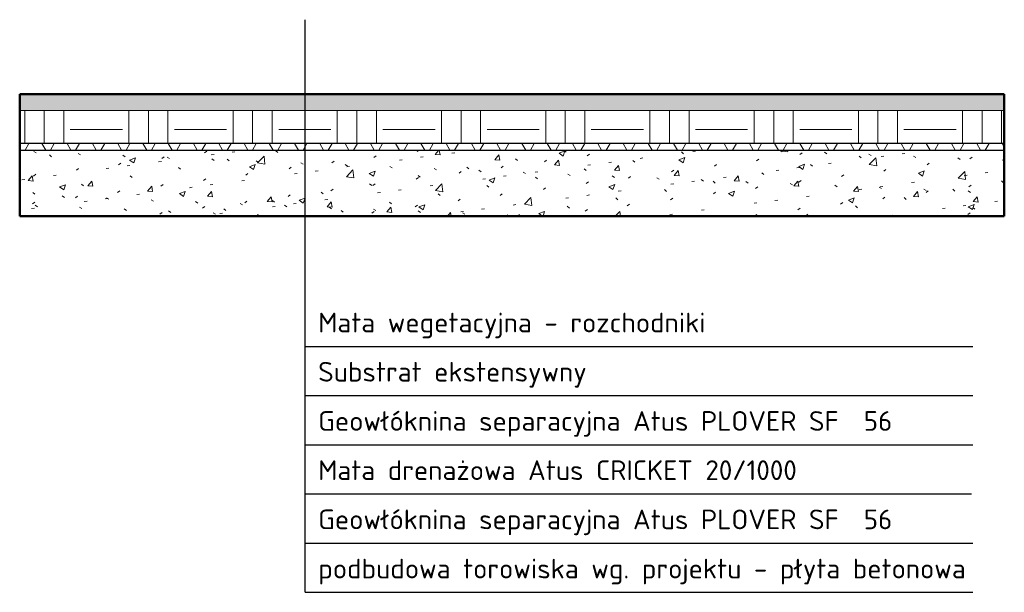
# Model space of a CAD drawing. Header units: millimetres. Extents: x -16511 to -13511, y -1172 to 574.
import ezdxf

# ---------------------------------------------------------------- set-up
doc = ezdxf.new("R2010")
doc.units = ezdxf.units.MM
for name, color, linetype, lineweight in [('A-FLOR', 192, 'Continuous', 18), ('A-FLOR-MCUT', 51, 'Continuous', 18), ('A-FLOR-PATT', 8, 'Continuous', 50)]:
    doc.layers.add(name, color=color, linetype=linetype, lineweight=lineweight)

msp = doc.modelspace()

# ---------------------------------------------------------------- hatches: boundary and pattern name
at = {"layer": 'A-FLOR-PATT', "lineweight": 18}
h = msp.add_hatch(dxfattribs=at)
h.set_pattern_fill('FP1_2', color=256, style=0, pattern_type=2)
h.set_pattern_definition([(0, (-14769.615, 496.894), (101.6, 25.4), [8.382, -67.818, 8.382, -67.818, -406.4]), (0, (-14769.615, 496.894), (101.6, 25.4), [-152.4, 8.382, -144.018, 8.382, -67.818, -177.8]), (0, (-14769.615, 496.894), (101.6, 25.4), [-381, 8.382, -42.418, 8.382, -118.618]), (120, (-14731.515, 509.594), (-72.79705, 75.28818), [8.382, -67.818, 8.382, -67.818, -406.4]), (120, (-14731.515, 509.594), (-72.79705, 75.28818), [-152.4, 8.382, -144.018, 8.382, -67.818, -177.8]), (120, (-14731.515, 509.594), (-72.79705, 75.28818), [-381, 8.382, -42.418, 8.382, -118.618]), (240, (-14718.815, 560.394), (-28.80295, -100.68818), [8.382, -67.818, 8.382, -67.818, -406.4]), (240, (-14718.815, 560.394), (-28.80295, -100.68818), [-152.4, 8.382, -144.018, 8.382, -67.818, -177.8]), (240, (-14718.815, 560.394), (-28.80295, -100.68818), [-381, 8.382, -42.418, 8.382, -118.618])])
h.paths.add_polyline_path([(-13511.1, 296.9), (-13511.1, 346.9), (-16511.1, 346.9), (-16511.1, 296.9)])
h = msp.add_hatch(dxfattribs=at)
h.set_pattern_fill('FP1_3', color=256, style=0, pattern_type=2)
h.set_pattern_definition([(0, (-14769.61, 496.9), (158.75, 158.75), [158.75, -158.75]), (0, (-14769.61, 556.42), (158.75, 158.75), [158.75, -158.75]), (0, (-14769.61, 615.96), (158.75, 158.75), [158.75, -158.75]), (90, (-14749.77, 635.8), (-158.75, 158.75), [158.75, -158.75]), (90, (-14690.24, 635.8), (-158.75, 158.75), [158.75, -158.75]), (90, (-14630.71, 635.8), (-158.75, 158.75), [158.75, -158.75])])
h.paths.add_polyline_path([(-13511.1, 196.9), (-13511.1, 296.9), (-16511.1, 296.9), (-16511.1, 196.9)])
h = msp.add_hatch(dxfattribs=at)
h.set_pattern_fill('FP1_4', color=256, style=0, pattern_type=2)
h.set_pattern_definition([(0, (-14769.615, 496.894), (0, 66.675), []), (60, (-14769.615, 496.894), (-57.7422, 33.3375), []), (120, (-14769.615, 496.894), (-57.7422, -33.3375), [])])
h.paths.add_polyline_path([(-13511.1, 175.9), (-13511.1, 195.9), (-16511.1, 195.9), (-16511.1, 175.9)])
h = msp.add_hatch(dxfattribs=at)
h.set_pattern_fill('FP1_1', color=256, style=0, pattern_type=2)
h.set_pattern_definition([(50, (-14769.61, 496.9), (182.185, -15.939), [19.05, -209.55]), (355, (-14769.61, 496.9), (-35.242, 191.057), [15.24, -167.64]), (100.451, (-14754.43, 495.57), (146.943, 175.117), [16.19, -178.09]), (46.184, (-14769.61, 547.7), (271.08, -42.043), [28.575, -314.325]), (96.636, (-14747.02, 544.2), (237.403, 247.427), [24.285, -267.135]), (351.184, (-14769.61, 547.7), (237.405, 247.425), [22.86, -251.46]), (21, (-14744.21, 535), (151.615, -102.266), [19.05, -209.55]), (326, (-14744.21, 535), (61.802, 184.188), [15.24, -167.64]), (71.451, (-14731.58, 526.47), (213.417, 81.921), [16.19, -178.09]), (37.5, (-14769.615, 496.894), (3.0883, 84.555), [8.382, -157.226, 8.382, -161.798, -168.275]), (37.5, (-14769.615, 496.894), (3.0883, 84.555), [-335.788, 8.382, -159.893]), (7.5, (-14769.615, 496.89), (66.8194, 100.1807), [8.382, -88.646, 8.382, -153.416, -64.135]), (7.5, (-14769.615, 496.89), (66.8194, 100.1807), [-258.826, 8.382, -55.753]), (327.5, (-14826.26, 496.894), (135.5905, -5.729), [8.382, -55.118, 8.382, -189.738, -262.89]), (327.5, (-14826.26, 496.894), (135.5905, -5.729), [-261.62, 8.382, -254.508]), (317.5, (-14851.66, 496.89), (148.129, 25.427), [8.382, -74.168, 8.382, -123.19, -186.69]), (317.5, (-14851.66, 496.89), (148.129, 25.427), [-214.122, 8.382, -178.308])])
h.paths.add_polyline_path([(-13511.1, -25.1), (-13511.1, 174.9), (-16511.1, 174.9), (-16511.1, -25.1)])

# ---------------------------------------------------------------- linework, layer by layer
for p, q in [((-15641.7, -1172.1), (-15641.7, 573.9)), ((-15641.7, -422.1), (-13607.3, -422.1)), ((-15641.7, -572.1), (-13607.3, -572.1)), ((-15641.7, -722.1), (-13607.3, -722.1)), ((-15641.7, -872.1), (-13610.7, -872.1)), ((-15641.7, -1022.1), (-13607.3, -1022.1)), ((-15641.7, -1172.1), (-13607.3, -1172.1))]:
    msp.add_line(p, q)
at = {"layer": 'A-FLOR', "lineweight": 50}
for p, q in [((-13511.1, 346.9), (-16511.1, 346.9)), ((-16511.1, 346.9), (-16511.1, -25.1)), ((-13511.1, -25.1), (-13511.1, 346.9)), ((-16511.1, -25.1), (-13511.1, -25.1))]:
    msp.add_line(p, q, dxfattribs=at)
at = {"layer": 'A-FLOR-MCUT'}
for p, q in [((-13511.1, 296.9), (-16511.1, 296.9)), ((-13511.1, 196.9), (-16511.1, 196.9)), ((-13511.1, 195.9), (-16511.1, 195.9)), ((-13511.1, 175.9), (-16511.1, 175.9)), ((-13511.1, 174.9), (-16511.1, 174.9))]:
    msp.add_line(p, q, dxfattribs=at)

# ---------------------------------------------------------------- texts
at = {"insert": (-15601.7, -319.6), "char_height": 60, "attachment_point": 1}
msp.add_mtext_dynamic_manual_height_columns('\\pxsm1.5,t52;{\\fISOCPEUR|b0|i0|c238|p34;Mata wegetacyjna - rozchodniki^JSubstrat ekstensywny \\PGeowłóknina separacyjna Atus PLOVER SF  56\\PMata drenażowa Atus CRICKET 20/1000\\PGeowłóknina separacyjna Atus PLOVER SF  56\\Ppodbudowa torowiska wg. projektu - płyta betonowa}', width=11707.209, gutter_width=1470.4, heights=[1416.8], dxfattribs=at)

doc.saveas('drawing.dxf')
